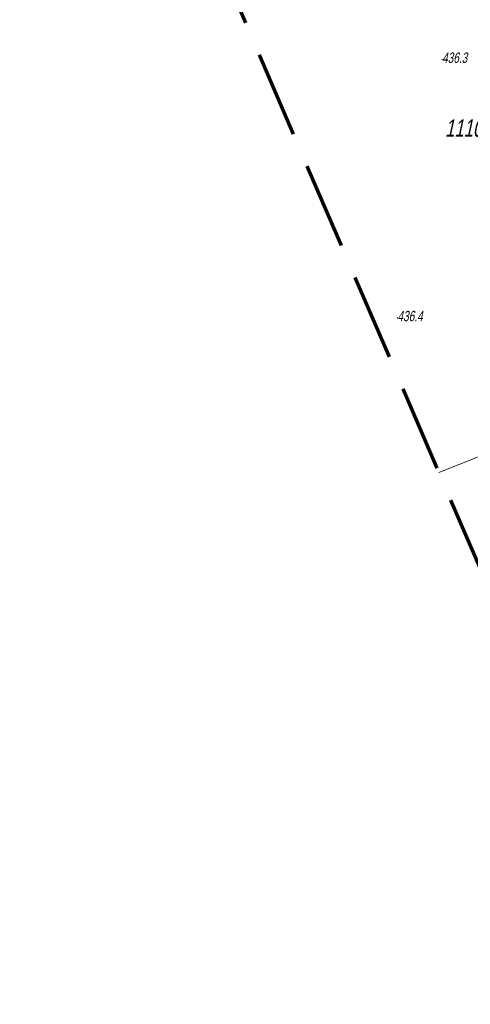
# Model space of a CAD drawing. Header units: metres. Extents: x 7408630 to 7411134, y 5569633 to 5570339.
# Tile 4 of 76: x 7410162 to 7410194, y 5569898 to 5569970. Entities that reach past the tile are written whole.
import ezdxf

# ---------------------------------------------------------------- set-up
doc = ezdxf.new("R2010")
doc.units = ezdxf.units.M
doc.header["$MEASUREMENT"] = 0
doc.linetypes.add('DGN Style 3', pattern=[8.758007, 6.255719, -2.502288])
for name, color, linetype, lineweight in [('211-Nr działki', 7, 'Continuous', 0), ('219-Linia granicy', 7, 'Continuous', 0), ('_Zakres', 7, 'Continuous', 0), ('punkt wysokościowy naturalny', 7, 'Continuous', 0), ('punkt wysokościowy naturalny-Atr2', 7, 'Continuous', 0)]:
    doc.layers.add(name, color=color, linetype=linetype, lineweight=lineweight)
doc.layers.add('_MAPA', color=7, linetype='Continuous')
doc.styles.get("Standard").update_dxf_attribs({"font": 'arial.ttf'})

# ---------------------------------------------------------------- blocks, each defined once
blk = doc.blocks.new('PW01_2')
at = {"layer": 'punkt wysokościowy naturalny', "linetype": 'Continuous', "lineweight": 13}
h = blk.add_hatch(color=7, dxfattribs=at)
edge = h.paths.add_edge_path()
edge.add_arc((0, 0), 0.45, 0, 360)
blk = doc.blocks.new('A$C92b4fa8d')
at = {"layer": '219-Linia granicy', "color": 96, "linetype": 'Continuous', "lineweight": 13, "flags": 128}
blk.add_lwpolyline([(-8.187, -13.129), (-5.15, -11.91)], dxfattribs=at)
at = {"layer": '_Zakres', "color": 7, "linetype": 'DGN Style 3', "lineweight": 70, "flags": 128}
blk.add_lwpolyline([(-38.44, 57.308), (8.317, -51.554), (289.417, 90.186), (230.606, 183.118), (-38.44, 57.308)], close=True, dxfattribs=at)
at = {"layer": 'punkt wysokościowy naturalny', "color": 7, "linetype": 'Continuous', "lineweight": 13, "xscale": 0.1, "yscale": 0.1, "zscale": 0.1}
for p in [(-7.95, 16.72), (-11.17, -1.95)]:
    blk.add_blockref('PW01_2', p, dxfattribs=at)
at = {"layer": '211-Nr działki', "color": 96, "linetype": 'Continuous', "lineweight": 13, "insert": (-7.732, 11.129), "char_height": 1.25, "attachment_point": 7, "line_spacing_factor": 0.6}
blk.add_mtext('\\FWORKING_1250;\\Q12;\\H1x;\\W0.72;1110/24', dxfattribs=at)
at = {"layer": 'punkt wysokościowy naturalny-Atr2', "color": 7, "lineweight": 13, "char_height": 0.75, "attachment_point": 7, "line_spacing_factor": 0.6}
for s, insert in [('\\FWORKING_1250;\\Q12;\\H1x;\\W0.725;436.3', (-7.95, 16.47)), ('\\FWORKING_1250;\\Q12;\\H1x;\\W0.725;436.4', (-11.17, -2.2))]:
    blk.add_mtext(s, dxfattribs=dict(at, insert=insert))

msp = doc.modelspace()

# ---------------------------------------------------------------- block references
at = {"layer": '_MAPA'}
msp.add_blockref('A$C92b4fa8d', (7410200, 5569950), dxfattribs=at)

doc.saveas('drawing.dxf')
